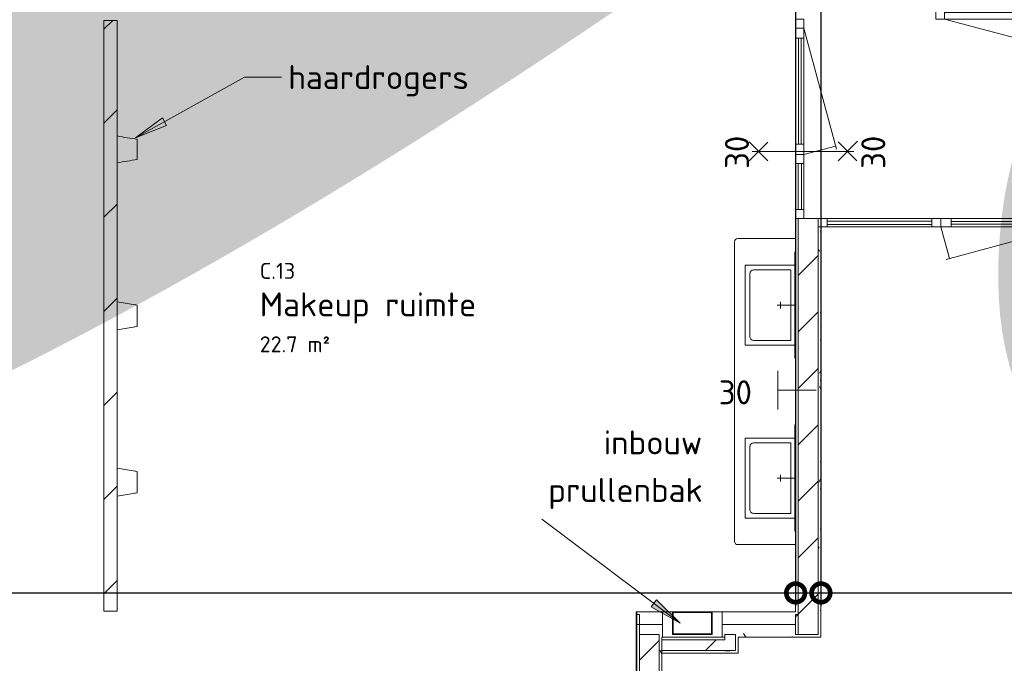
# Model space of a CAD drawing. Header units: millimetres. Extents: x 2016 to 102618, y -16590 to 68005.
# Tile 154 of 256: x 62766 to 70169, y 6308 to 11145. Entities that reach past the tile are written whole.
import ezdxf

# ---------------------------------------------------------------- set-up
doc = ezdxf.new("R2010")
doc.units = ezdxf.units.MM
doc.linetypes.add('dash 2_2', pattern=[4, 2, -2])
for name, color, linetype, lineweight in [('A-ANNO-DIMS', 211, 'Continuous', 9), ('A-AREA-IDEN', 2, 'Continuous', 9), ('A-DETL', 90, 'Continuous', 18), ('A-DETL-GENF', 92, 'Continuous', 13), ('A-DOOR', 31, 'Continuous', 13), ('A-FLOR', 192, 'Continuous', 13), ('A-GENM', 13, 'Continuous', 13), ('A-GLAZ-CURT', 52, 'Continuous', 9), ('A-GLAZ-CWMG', 51, 'Continuous', 13), ('A-WALL', 113, 'Continuous', 13), ('A-WALL-FNSH', 113, 'Continuous', 25), ('A-WALL-PATT', 111, 'Continuous', 25), ('G-ANNO-TEXT', 231, 'Continuous', 9), ('I-FURN', 30, 'Continuous', 13), ('I-WALL', 2, 'Continuous', 13), ('P-SANR-FIXT', 6, 'Continuous', 13)]:
    doc.layers.add(name, color=color, linetype=linetype, lineweight=lineweight)
doc.styles.add('ISOCPEUR_2', font='isocpeur.ttf', dxfattribs={"height": 180})
doc.styles.add('ISOCPEUR_4', font='isocpeur.ttf', dxfattribs={"height": 120})
doc.dimstyles.new('00_VCS_maatvoering_1_8', dxfattribs={"dimscale": 304.8, "dimtxt": 179.276612, "dimasz": 0.918635, "dimexe": 0.328084, "dimexo": 0.0625, "dimgap": 0.164042, "dimtad": 1, "dimdec": 0, "dimzin": 0, "dimdsep": 46, "dimtxsty": 'ISOCPEUR_2', "dimblk1": 'DOTSMALL', "dimblk2": 'DOTSMALL', "dimsah": 1, "dimcen": 0.09, "dimdle": 0.328084, "dimadec": 0, "dimazin": 0, "dimtfac": 1, "dimtdec": 4, "dimtix": 1, "dimtmove": 0, "dimatfit": 3, "dimfxl": 0.328084, "dimfxlon": 1, "dimtvp": 1, "dimtolj": 1, "dimtzin": 0, "dimarcsym": 2})
pattern_1 = [(0, (0, 0), (406.4, 101.6), [33.528, -271.272, 33.528, -271.272, -1625.6]), (0, (0, 0), (406.4, 101.6), [-609.6, 33.528, -576.072, 33.528, -271.272, -711.2]), (0, (0, 0), (406.4, 101.6), [-1524, 33.528, -169.672, 33.528, -474.472]), (120, (152.4, 50.8), (-291.18818, 301.15272), [33.528, -271.272, 33.528, -271.272, -1625.6]), (120, (152.4, 50.8), (-291.18818, 301.15272), [-609.6, 33.528, -576.072, 33.528, -271.272, -711.2]), (120, (152.4, 50.8), (-291.18818, 301.15272), [-1524, 33.528, -169.672, 33.528, -474.472]), (240, (203.2, 254), (-115.21182, -402.75272), [33.528, -271.272, 33.528, -271.272, -1625.6]), (240, (203.2, 254), (-115.21182, -402.75272), [-609.6, 33.528, -576.072, 33.528, -271.272, -711.2]), (240, (203.2, 254), (-115.21182, -402.75272), [-1524, 33.528, -169.672, 33.528, -474.472])]

# ---------------------------------------------------------------- blocks, each defined once
blk = doc.blocks.new('56_21_wastafel - 56_21_wastafel-716642-00 Begane grond')
at = {"layer": 'A-DETL-GENF'}
for p, q in [((380, 300), (6, 300)), ((380, -300), (380, 300)), ((35, -265), (35, 265)), ((35, 265), (315, 265)), ((345, 235), (345, -235)), ((6, 0), (140, 0)), ((115, -25), (115, 25)), ((315, -265), (35, -265)), ((6, -300), (380, -300))]:
    blk.add_line(p, q, dxfattribs=at)
for centre, start, end in [((315, 235), 360, 90), ((315, -235), 270, 360)]:
    blk.add_arc(centre, 30, start, end, dxfattribs=at)
blk = doc.blocks.new('74_VCS_FU_spiegel - bt 800 x ht 1000-1808184-00 Begane grond')
at = {"layer": 'I-FURN', "lineweight": 5}
for p, q in [((282.6, -10), (-516.4, -10)), ((-516.4, -10), (-516.4, -16)), ((-516.4, -16), (282.6, -16)), ((282.6, -16), (282.6, -10))]:
    blk.add_line(p, q, dxfattribs=at)
blk = doc.blocks.new('Haardroger - Haardroger-4178370-00 Begane grond')
at = {"layer": 'A-GENM'}
for p, q in [((63505, 7364.1), (63505, 7374.8)), ((63655, 7350.6), (63505, 7374.8)), ((63505, 7319.3), (63505, 7364.1)), ((63655, 7350.8), (63634.5, 7353.9)), ((63655, 7350.8), (63655, 7350.6)), ((63655, 7350.6), (63655, 7339.9)), ((63655, 7339.9), (63655, 7200.1)), ((63505, 7220.7), (63505, 7319.3)), ((63505, 7175.9), (63505, 7220.7)), ((63505, 7165.2), (63655, 7189.4)), ((63634.5, 7186.1), (63655, 7189.2)), ((63655, 7200.1), (63655, 7189.4)), ((63655, 7189.4), (63655, 7189.2)), ((63505, 7165.2), (63505, 7175.9))]:
    blk.add_line(p, q, dxfattribs=at)
blk = doc.blocks.new('32_DO deur enkel - DO-4439710-00 Begane grond')
at = {"layer": 'A-DOOR', "lineweight": 5}
for p, q in [((-345, 80), (-412, 80)), ((-412, 80), (-412, -34)), ((-345, -34), (-345, 80)), ((585, 80), (-345, 80)), ((-345, 80), (-345, 30)), ((652, 80), (585, 80)), ((585, 80), (585, -34)), ((585, 30), (585, 80)), ((652, -34), (652, 80)), ((-345, 30), (585, 30)), ((-412, -34), (-345, -34)), ((585, -34), (652, -34))]:
    blk.add_line(p, q, dxfattribs=at)
at = {"layer": 'A-GENM'}
for p, q in [((-345, 80), (-282.7, 312.5)), ((585, 80), (-306.8, 319))]:
    blk.add_line(p, q, dxfattribs=at)
blk = doc.blocks.new('Haardroger1 - Haardroger-4359332-00 Begane grond')
at = {"layer": 'A-GENM'}
for p, q in [((63505, 9014.1), (63505, 9024.8)), ((63655, 9000.6), (63505, 9024.8)), ((63505, 8969.3), (63505, 9014.1)), ((63505, 8870.7), (63505, 8969.3)), ((63655, 9000.8), (63634.5, 9003.9)), ((63655, 9000.8), (63655, 9000.6)), ((63655, 9000.6), (63655, 8989.9)), ((63655, 8989.9), (63655, 8850.1)), ((63505, 8825.9), (63505, 8870.7)), ((63505, 8815.2), (63655, 8839.4)), ((63505, 8815.2), (63505, 8825.9)), ((63634.5, 8836.1), (63655, 8839.2)), ((63655, 8850.1), (63655, 8839.4)), ((63655, 8839.4), (63655, 8839.2))]:
    blk.add_line(p, q, dxfattribs=at)
blk = doc.blocks.new('Haardroger3 - Haardroger-4359371-00 Begane grond')
at = {"layer": 'A-GENM', "lineweight": 18}
for p, q in [((63505, 10671.3), (63505, 10468.7)), ((63655, 10493.7), (63655, 10646.3))]:
    blk.add_line(p, q, dxfattribs=at)
for points in [[(63655, 10646.3), (63629.9, 10649.6), (63579.7, 10657), (63529.9, 10666.2), (63505, 10671.3)], [(63505, 10468.7), (63529.9, 10473.8), (63579.7, 10483), (63629.9, 10490.4), (63655, 10493.7)]]:
    blk.add_open_spline(points, degree=3, dxfattribs=at)
blk = doc.blocks.new('Afvalbak - Type 3-4447063-00 Begane grond')
at = {"layer": 'A-GENM'}
for p, q in [((-24, 245), (-24, 80)), ((269, 250), (-19, 250)), ((-19, 245), (269, 245)), ((-19, 85), (-19, 245)), ((269, 245), (269, 85)), ((274, 80), (274, 245)), ((-24, 80), (274, 80)), ((269, 85), (-19, 85))]:
    blk.add_line(p, q, dxfattribs=at)
for centre, start, end in [((-19, 245), 90, 180), ((269, 245), 360, 90)]:
    blk.add_arc(centre, 5, start, end, dxfattribs=at)
blk = doc.blocks.new('Houten plank makeup1 - Houten plank makeup-4360636-00 Begane grond')
at = {"layer": 'I-FURN'}
for p, q in [((68140, 9475), (68140, 7225)), ((68600, 9500), (68165, 9500)), ((68165, 7200), (68600, 7200))]:
    blk.add_line(p, q, dxfattribs=at)
for centre, start, end in [((68165, 9475), 90, 180), ((68165, 7225), 180, 270)]:
    blk.add_arc(centre, 25, start, end, dxfattribs=at)
blk = doc.blocks.new('31_VCS_CWP_vliesgevel_deur_enkel_glaspaneel - Merk DO alu deur wit-4517811-00 Begane grond')
at = {"layer": 'A-GENM'}
for p, q in [((-475, -31), (-411.4, -268.5)), ((475, -31), (-435.5, -275))]:
    blk.add_line(p, q, dxfattribs=at)
at = {"layer": 'A-GLAZ-CURT', "lineweight": 18}
for p, q in [((-398, 31), (-475, 31)), ((-475, 31), (-475, -31)), ((-398, -31), (-398, 31)), ((-398, 31), (398, 31)), ((475, 31), (398, 31)), ((398, 31), (398, -31)), ((475, -31), (475, 31)), ((-475, -31), (-398, -31)), ((398, -31), (-398, -31)), ((398, -31), (475, -31))]:
    blk.add_line(p, q, dxfattribs=at)
at = {"layer": 'A-GLAZ-CURT', "lineweight": 13}
for p, q in [((398, 10.5), (-398, 10.5)), ((-398, 10.5), (-398, -10.5)), ((398, -10.5), (398, 10.5)), ((-398, -10.5), (398, -10.5))]:
    blk.add_line(p, q, dxfattribs=at)
blk = doc.blocks.new('Rectangular Mullion - aluminium kozijn_RT62_68mm 1013-4520953-00 Begane grond')
at = {"layer": 'A-GLAZ-CWMG'}
for p, q in [((-68, 31), (0, 31)), ((-68, -31), (-68, 31)), ((0, 31), (0, -31)), ((0, -31), (-68, -31))]:
    blk.add_line(p, q, dxfattribs=at)
blk = doc.blocks.new('System Panel - 31_VCS_glas_25mm-4520955-00 Begane grond')
at = {"layer": 'A-GLAZ-CURT'}
for p, q in [((393, 12.5), (-393, 12.5)), ((-393, 12.5), (-393, -12.5)), ((393, -12.5), (393, 12.5)), ((-393, -12.5), (393, -12.5))]:
    blk.add_line(p, q, dxfattribs=at)
blk = doc.blocks.new('Rectangular Mullion - aluminium kozijn_RT62_68mm 1013-4520788-00 Begane grond')
at = {"layer": 'A-GLAZ-CWMG'}
for p, q in [((68838, 9650), (69624, 9650)), ((68838, 9588), (69624, 9588))]:
    blk.add_line(p, q, dxfattribs=at)
blk = doc.blocks.new('Rectangular Mullion - aluminium kozijn_RT62_68mm 1013-4520951-00 Begane grond')
at = {"layer": 'A-GLAZ-CWMG'}
for p, q in [((-34, 31), (34, 31)), ((-34, -31), (-34, 31)), ((34, 31), (34, -31)), ((34, -31), (-34, -31))]:
    blk.add_line(p, q, dxfattribs=at)
blk = doc.blocks.new('31_VCS_CWP_vliesgevel_deur_enkel_glaspaneel - Merk DO alu deur wit-4519548-00 Begane grond')
at = {"layer": 'A-GENM'}
for p, q in [((-475, -31), (-411.4, -268.5)), ((475, -31), (-435.5, -275))]:
    blk.add_line(p, q, dxfattribs=at)
at = {"layer": 'A-GLAZ-CURT', "lineweight": 18}
for p, q in [((-398, 31), (-475, 31)), ((-475, 31), (-475, -31)), ((-398, -31), (-398, 31)), ((-398, 31), (398, 31)), ((475, 31), (398, 31)), ((398, 31), (398, -31)), ((475, -31), (475, 31)), ((-475, -31), (-398, -31)), ((398, -31), (-398, -31)), ((398, -31), (475, -31))]:
    blk.add_line(p, q, dxfattribs=at)
at = {"layer": 'A-GLAZ-CURT', "lineweight": 13}
for p, q in [((398, 10.5), (-398, 10.5)), ((-398, 10.5), (-398, -10.5)), ((398, -10.5), (398, 10.5)), ((-398, -10.5), (398, -10.5))]:
    blk.add_line(p, q, dxfattribs=at)
blk = doc.blocks.new('Rectangular Mullion - aluminium kozijn_RT62_68mm 1013-4519435-00 Begane grond')
at = {"layer": 'A-GLAZ-CWMG'}
for p, q in [((0, 31), (-68, 31)), ((-68, 31), (-68, -31)), ((0, -31), (0, 31)), ((-68, -31), (0, -31))]:
    blk.add_line(p, q, dxfattribs=at)
blk = doc.blocks.new('System Panel - 31_VCS_glas_25mm-4519858-00 Begane grond')
at = {"layer": 'A-GLAZ-CURT'}
for p, q in [((173, 12.5), (-173, 12.5)), ((-173, 12.5), (-173, -12.5)), ((173, -12.5), (173, 12.5)), ((-173, -12.5), (173, -12.5))]:
    blk.add_line(p, q, dxfattribs=at)
blk = doc.blocks.new('Rectangular Mullion - aluminium kozijn_RT62_68mm 1013-4519857-00 Begane grond')
at = {"layer": 'A-GLAZ-CWMG'}
for p, q in [((68600, 9718), (68600, 10064)), ((68662, 9718), (68662, 10064))]:
    blk.add_line(p, q, dxfattribs=at)
blk = doc.blocks.new('Rectangular Mullion - aluminium kozijn_RT62_68mm 1013-4519430-00 Begane grond')
at = {"layer": 'A-GLAZ-CWMG'}
for p, q in [((-34, 31), (34, 31)), ((-34, -31), (-34, 31)), ((34, 31), (34, -31)), ((34, -31), (-34, -31))]:
    blk.add_line(p, q, dxfattribs=at)
blk = doc.blocks.new('Rectangular Mullion - aluminium kozijn_RT62_68mm 1013-4518481-00 Begane grond')
at = {"layer": 'A-GLAZ-CWMG'}
for p, q in [((-68, 31), (0, 31)), ((-68, -31), (-68, 31)), ((0, 31), (0, -31)), ((0, -31), (-68, -31))]:
    blk.add_line(p, q, dxfattribs=at)
blk = doc.blocks.new('_DotSmall')
at = {"color": 0, "linetype": 'ByBlock', "const_width": 0.5}
blk.add_lwpolyline([(-0.0625, 0, 1), (0.0625, 0, 1)], format="xyb", close=True, dxfattribs=at)

msp = doc.modelspace()

# ---------------------------------------------------------------- hatches: boundary and pattern name
at = {"layer": 'A-WALL-PATT', "lineweight": 5}
h = msp.add_hatch(dxfattribs=at)
h.set_pattern_fill('FP_31', color=256, style=0, pattern_type=2)
h.set_pattern_definition([(45, (0, 0), (-353.5534, 353.5534), [])])
h.paths.add_polyline_path([(63500, 6700), (63500, 11140), (63400, 11140), (63400, 6700)], flags=0)
h = msp.add_hatch(dxfattribs=at)
h.set_pattern_fill('FP_4', color=256, angle=225, style=0, pattern_type=2)
h.set_pattern_definition([(45, (0, 0), (-212.132, 212.132), [])])
h.paths.add_polyline_path([(68641.3, 6995.6), (68770, 6995.6), (68770, 9650), (68620, 9650), (68620, 6995.6)], flags=0)
h.paths.add_polyline_path([(68620, 11150), (68770, 11150), (68770, 11170), (68620, 11170)], flags=0)
h = msp.add_hatch(dxfattribs=at)
h.set_pattern_fill('FP_7', color=256, style=0, pattern_type=2)
h.set_pattern_definition(pattern_1)
h.paths.add_polyline_path([(68790, 6995.6), (68790, 9650), (68770, 9650), (68770, 6995.6)], flags=0)
h = msp.add_hatch(dxfattribs=at)
h.set_pattern_fill('FP_4', color=256, angle=225, style=0, pattern_type=2)
h.set_pattern_definition([(45, (0, 0), (-212.132, 212.132), [])])
h.paths.add_polyline_path([(68770, 6525), (68770, 6995.6), (68620, 6995.6), (68620, 6525)], flags=0)
h = msp.add_hatch(dxfattribs=at)
h.set_pattern_fill('FP_7', color=256, style=0, pattern_type=2)
h.set_pattern_definition(pattern_1)
h.paths.add_polyline_path([(68790, 6505), (68790, 6995.6), (68770, 6995.6), (68770, 6505)], flags=0)
h = msp.add_hatch(dxfattribs=at)
h.set_pattern_fill('FP_341', color=256, style=0, pattern_type=2)
h.set_pattern_definition([(45, (0, 0), (-212.132, 212.132), [])])
h.paths.add_polyline_path([(68620, 6525), (68620, 6675), (68600, 6675), (68600, 6525)], flags=0)
h = msp.add_hatch(dxfattribs=at)
h.set_pattern_fill('FP_7', color=256, style=0, pattern_type=2)
h.set_pattern_definition(pattern_1)
h.paths.add_polyline_path([(68148, 6505), (68770, 6505), (68770, 6525), (68600, 6525), (68600, 6600), (68148, 6600), (68148, 6525)], flags=0)
h.paths.add_polyline_path([(67595, 6505), (67600, 6505), (67600, 6600), (67575, 6600), (67575, 6505), (67584.3, 6505)], flags=0)
h.paths.add_polyline_path([(68048, 6505), (68068, 6505), (68068, 6600), (68048, 6600)], flags=0)
h = msp.add_hatch(dxfattribs=at)
h.set_pattern_fill('FP_4', color=256, angle=225, style=0, pattern_type=2)
h.set_pattern_definition([(45, (0, 0), (-212.132, 212.132), [])])
h.paths.add_polyline_path([(67425, 6195.6), (67575, 6195.6), (67575, 6525), (67425, 6525), (67425, 6505)], flags=0)
h = msp.add_hatch(dxfattribs=at)
h.set_pattern_fill('FP_7', color=256, style=0, pattern_type=2)
h.set_pattern_definition(pattern_1)
h.paths.add_polyline_path([(67584.3, 6195.6), (67595, 6195.6), (67595, 6505), (67575, 6505), (67575, 6195.6)], flags=0)
h = msp.add_hatch(dxfattribs=at)
h.set_pattern_fill('FP_8', color=256, angle=-135, style=0, pattern_type=2)
h.set_pattern_definition([(45, (0, 0), (-212.132, 212.132), [])])
h.paths.add_polyline_path([(68068, 6405), (68068, 6485), (67595, 6485), (67595, 6405), (68048, 6405)], flags=0)
h = msp.add_hatch(dxfattribs=at)
h.set_pattern_fill('FP_7', color=256, style=0, pattern_type=2)
h.set_pattern_definition(pattern_1)
h.paths.add_polyline_path([(67595, 6385), (68148, 6385), (68148, 6405), (67595, 6405)], flags=0)
at = {"layer": 'G-ANNO-TEXT'}
for points in [[(63636.5, 10257), (63871, 10349.7), (63839, 10407.3)], [(67732.9, 6610.3), (67552.7, 6786.6), (67513.2, 6734)]]:
    msp.add_hatch(color=10, dxfattribs=at).paths.add_polyline_path(points, flags=0)

# ---------------------------------------------------------------- linework, layer by layer
at = {"layer": 'A-DETL', "linetype": 'dash 2_2', "lineweight": 13}
msp.add_line((63500, 10418.8), (63500, 10668.8), dxfattribs=at)
at = {"layer": 'A-DETL', "lineweight": 13}
for p, q in [((68249.5, 10226.1), (68391, 10084.8)), ((68249.6, 10084.3), (68390.9, 10225.8)), ((68919.4, 10226.4), (69060.9, 10085)), ((68919.5, 10084.6), (69065.9, 10231.1)), ((68272.8, 10155.7), (69037.8, 10155.7)), ((68465, 8215.2), (68465, 8505.2)), ((68465, 8360.2), (68755, 8360.2))]:
    msp.add_line(p, q, dxfattribs=at)
at = {"layer": 'A-FLOR'}
for p, q in [((67400, 3610), (67400, 6695)), ((67400, 6695), (67405, 6695))]:
    msp.add_line(p, q, dxfattribs=at)
at = {"layer": 'A-WALL', "color": 250, "lineweight": 18}
for p, q in [((68620, 9650), (68770, 9650)), ((68620, 6525), (68620, 9650)), ((68770, 6525), (68770, 9650)), ((67425, 3610), (67425, 6675)), ((67575, 3790), (67575, 6525)), ((68068, 6525), (68068, 6485)), ((68148, 6525), (68148, 6405)), ((68770, 6525), (68620, 6525)), ((67595, 6405), (67595, 6485)), ((68068, 6485), (67595, 6485)), ((68148, 6405), (67595, 6405))]:
    msp.add_line(p, q, dxfattribs=at)
at = {"layer": 'A-WALL', "lineweight": 5}
for p, q in [((67600, 6600), (67405, 6600)), ((68600, 6600), (68048, 6600)), ((68068, 6505), (68048, 6505))]:
    msp.add_line(p, q, dxfattribs=at)
at = {"layer": 'A-WALL-FNSH', "color": 10, "lineweight": 9}
for p, q in [((63400, 6700), (63400, 11140)), ((63400, 11140), (63500, 11140)), ((63500, 11140), (63500, 9024.8)), ((63500, 8815.2), (63500, 7774.8)), ((63500, 7565.2), (63500, 6700)), ((63400, 6700), (63500, 6700))]:
    msp.add_line(p, q, dxfattribs=at)
at = {"layer": 'A-WALL-FNSH', "color": 7, "lineweight": 13}
for p, q in [((68600, 9650), (68600, 9399.5)), ((68600, 9650), (68620, 9650)), ((68770, 9650), (68790, 9650)), ((68790, 9650), (68790, 6505)), ((68600, 8600.5), (68600, 8099.5)), ((68600, 7300.5), (68600, 6695)), ((67405, 3610), (67405, 6695)), ((67405, 6695), (67600, 6695)), ((67600, 6505), (67600, 6695)), ((68600, 6695), (68048, 6695)), ((68048, 6505), (68048, 6695)), ((68600, 6525), (68600, 6675)), ((67595, 6505), (68048, 6505)), ((67595, 6485), (67595, 6505)), ((68790, 6505), (68168, 6505)), ((68168, 6505), (68168, 6385)), ((67595, 3790), (67595, 6405)), ((68168, 6385), (67595, 6385))]:
    msp.add_line(p, q, dxfattribs=at)
at = {"layer": 'G-ANNO-TEXT', "color": 10}
for p, q in [((63636.5, 10257), (64457.2, 10713.5)), ((64457.2, 10713.5), (64735, 10713.5)), ((63839, 10407.3), (63636.5, 10257)), ((63871, 10349.7), (63839, 10407.3)), ((63636.5, 10257), (63871, 10349.7)), ((67732.9, 6610.3), (66691.9, 7391.2)), ((67552.7, 6786.6), (67513.2, 6734)), ((67732.9, 6610.3), (67552.7, 6786.6)), ((67513.2, 6734), (67732.9, 6610.3))]:
    msp.add_line(p, q, dxfattribs=at)
at = {"layer": 'I-WALL'}
for p, q in [((67405, 6675), (67425, 6675)), ((67600, 6695), (67680, 6695)), ((67968, 6695), (68048, 6695)), ((68620, 6675), (68600, 6675)), ((67425, 6525), (67575, 6525)), ((68068, 6525), (68148, 6525)), ((68620, 6525), (68600, 6525))]:
    msp.add_line(p, q, dxfattribs=at)

# ---------------------------------------------------------------- block references
at = {"layer": 'A-DOOR', "rotation": 180}
msp.add_blockref('32_DO deur enkel - DO-4439710-00 Begane grond', (70305, 11230), dxfattribs=at)
at = {"layer": 'A-GENM'}
for name, p in [('Haardroger3 - Haardroger-4359371-00 Begane grond', (-5, -400)), ('Haardroger1 - Haardroger-4359332-00 Begane grond', (-5, 0)), ('Haardroger - Haardroger-4178370-00 Begane grond', (-5, 400)), ('Afvalbak - Type 3-4447063-00 Begane grond', (67699, 6445))]:
    msp.add_blockref(name, p, dxfattribs=at)
at = {"layer": 'A-GLAZ-CURT', "lineweight": 18, "rotation": 90}
msp.add_blockref('31_VCS_CWP_vliesgevel_deur_enkel_glaspaneel - Merk DO alu deur wit-4519548-00 Begane grond', (68631, 10607), dxfattribs=at)
at = {"layer": 'A-GLAZ-CURT'}
for name, p, rotation in [('System Panel - 31_VCS_glas_25mm-4519858-00 Begane grond', (68631, 9891), 270), ('System Panel - 31_VCS_glas_25mm-4520955-00 Begane grond', (69231, 9619), 180)]:
    msp.add_blockref(name, p, dxfattribs=dict(at, rotation=rotation))
at = {"layer": 'A-GLAZ-CURT', "lineweight": 18}
msp.add_blockref('31_VCS_CWP_vliesgevel_deur_enkel_glaspaneel - Merk DO alu deur wit-4517811-00 Begane grond', (70167, 9619), dxfattribs=at)
at = {"layer": 'A-GLAZ-CWMG', "rotation": 90}
msp.add_blockref('Rectangular Mullion - aluminium kozijn_RT62_68mm 1013-4519435-00 Begane grond', (68631, 11150), dxfattribs=at)
at = {"layer": 'A-GLAZ-CWMG', "extrusion": (0, 0, -1), "rotation": 270}
for name, p in [('Rectangular Mullion - aluminium kozijn_RT62_68mm 1013-4519430-00 Begane grond', (-68631, 10098)), ('Rectangular Mullion - aluminium kozijn_RT62_68mm 1013-4518481-00 Begane grond', (-68631, 9650))]:
    msp.add_blockref(name, p, dxfattribs=at)
at = {"layer": 'A-GLAZ-CWMG'}
for name in ['Rectangular Mullion - aluminium kozijn_RT62_68mm 1013-4519857-00 Begane grond', 'Rectangular Mullion - aluminium kozijn_RT62_68mm 1013-4520788-00 Begane grond']:
    msp.add_blockref(name, (0, 0), dxfattribs=at)
at = {"layer": 'A-GLAZ-CWMG', "extrusion": (0, 0, -1)}
for name, p in [('Rectangular Mullion - aluminium kozijn_RT62_68mm 1013-4520953-00 Begane grond', (-68770, 9619)), ('Rectangular Mullion - aluminium kozijn_RT62_68mm 1013-4520951-00 Begane grond', (-69658, 9619))]:
    msp.add_blockref(name, p, dxfattribs=at)
at = {"layer": 'I-FURN'}
msp.add_blockref('Houten plank makeup1 - Houten plank makeup-4360636-00 Begane grond', (0, 0), dxfattribs=at)
at = {"layer": 'I-FURN', "rotation": 269.9999999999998}
for p in [(68610, 8883.1), (68610, 7583.1)]:
    msp.add_blockref('74_VCS_FU_spiegel - bt 800 x ht 1000-1808184-00 Begane grond', p, dxfattribs=at)
at = {"layer": 'P-SANR-FIXT', "rotation": 180}
for p in [(68600, 9000), (68600, 7700)]:
    msp.add_blockref('56_21_wastafel - 56_21_wastafel-716642-00 Begane grond', p, dxfattribs=at)

# ---------------------------------------------------------------- texts
at = {"layer": 'A-AREA-IDEN', "attachment_point": 1}
for s, insert, char_height, width, style in [('C.13', (64571.2, 9317.3), 120, 328.692, 'ISOCPEUR_4'), ('Makeup ruimte', (64571.2, 9095.8), 180, 1940.084, 'ISOCPEUR_2'), ('22.7 m²', (64571.2, 8765.6), 120, 673.417, 'ISOCPEUR_4')]:
    msp.add_mtext(s, dxfattribs=dict(at, insert=insert, char_height=char_height, width=width, style=style))
at = {"layer": 'G-ANNO-TEXT', "color": 7, "char_height": 180, "attachment_point": 1, "style": 'ISOCPEUR_2'}
for s, insert, width in [('haardrogers', (64785, 10803.5), 1627.426), ('30 ', (68021.7, 8434.8), 440.928), ('inbouw ', (67156.2, 8058.4), 873.839), ('prullenbak', (66739.5, 7701.2), 1378.902)]:
    msp.add_mtext(s, dxfattribs=dict(at, insert=insert, width=width))
at = {"layer": 'G-ANNO-TEXT', "color": 7, "char_height": 180, "width": 440.928, "attachment_point": 1, "rotation": 90, "style": 'ISOCPEUR_2'}
for insert in [(68068.8, 10023.5), (69093.8, 10023.5)]:
    msp.add_mtext('30 ', dxfattribs=dict(at, insert=insert))

# ---------------------------------------------------------------- dimensions: what is measured, and where the dimension line sits
at = {"layer": 'A-ANNO-DIMS'}
for base, p1, p2, override in [((68600, 6837.3), (61600, 6937.3), (68600, 6937.3), {"dimpost": '<>', "dimfxl": 7000}), ((68790, 6837.3), (68600, 6937.3), (68790, 6937.3), {"dimpost": '<>', "dimfxl": 190}), ((70710, 6837.3), (68790, 6937.3), (70710, 6937.3), {"dimpost": '<>', "dimfxl": 1920})]:
    msp.add_linear_dim(base=base, p1=p1, p2=p2, dimstyle='00_VCS_maatvoering_1_8', override=override, dxfattribs=at).render()

doc.saveas('drawing.dxf')
